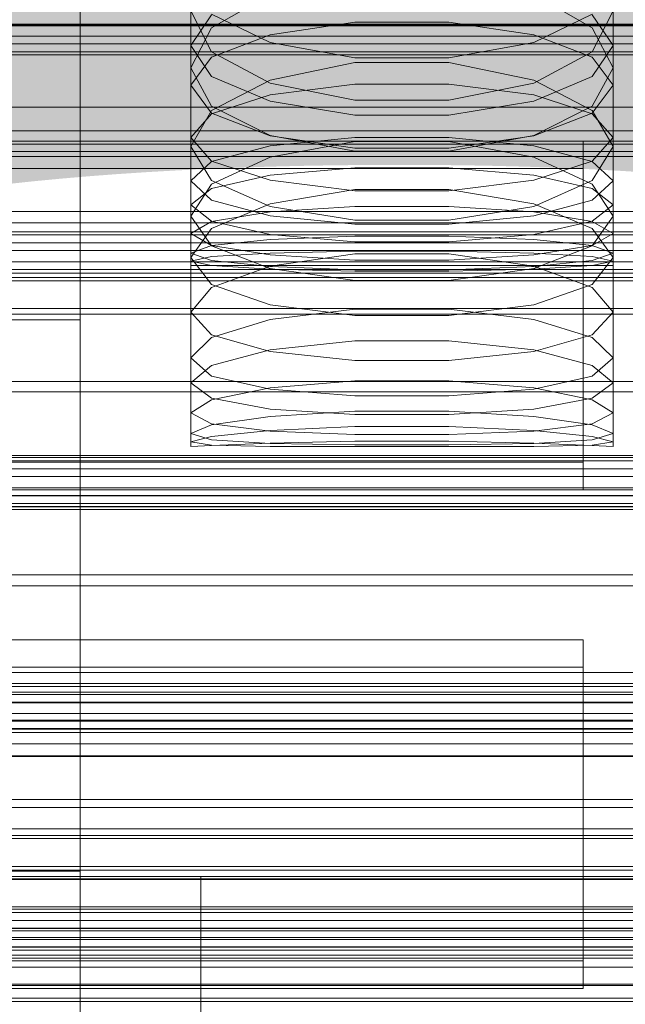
# Model space of a CAD drawing. Header units: millimetres. Extents: x -4738 to 65662, y -68080 to 6847.
# Tile 234 of 256: x 132 to 192, y -34723 to -34625. Entities that reach past the tile are written whole.
import ezdxf

# ---------------------------------------------------------------- set-up
doc = ezdxf.new("R2010")
doc.units = ezdxf.units.MM
for name, color, linetype, lineweight in [('COTAS_O', 1, 'Continuous', 0), ('COTAS_P', 1, 'Continuous', 0), ('frontal_briquetadora', 7, 'Continuous', 0), ('frontal_C01', 7, 'Continuous', 0), ('frontal_C02', 7, 'Continuous', 0), ('frontal_C03', 7, 'Continuous', 0), ('frontal_C04', 7, 'Continuous', 0), ('frontal_C05', 7, 'Continuous', 0), ('frontal_mezcladora', 7, 'Continuous', 0), ('frontal_secador', 7, 'Continuous', 0)]:
    doc.layers.add(name, color=color, linetype=linetype, lineweight=lineweight)
doc.dimstyles.new('R19_100', dxfattribs={"dimtxt": 250, "dimasz": 150, "dimexe": 150, "dimexo": 80, "dimgap": 100, "dimtad": 1, "dimtih": 1, "dimtoh": 1, "dimdsep": 46, "dimcen": 0.09, "dimadec": 0, "dimazin": 0, "dimtfac": 1, "dimtdec": 4, "dimtofl": 0, "dimtmove": 0, "dimatfit": 3, "dimfxl": 1, "dimtolj": 1, "dimtzin": 0, "dimarcsym": 0})

# ---------------------------------------------------------------- blocks, each defined once
blk = doc.blocks.new('DIM_R31_49')
at = {"layer": 'COTAS_P'}
for p, q in [((-150, -32300), (550, -32300)), ((550, -32300), (505, -32450)), ((550, -34900), (550, -32300)), ((550, -32300), (595, -32450)), ((550, -34900), (505, -34750)), ((550, -34900), (595, -34750)), ((-150, -34900), (550, -34900))]:
    blk.add_line(p, q, dxfattribs=at)
blk.add_text('2600 P', height=250, rotation=90, dxfattribs=at).set_placement((450, -33600))
blk = doc.blocks.new('DIM_R31_52')
at = {"layer": 'COTAS_O'}
for p, q in [((-650, -34200), (-500, -34155)), ((650, -34200), (500, -34155)), ((-650, -34900), (-650, -34200)), ((-650, -34200), (650, -34200)), ((-650, -34200), (-500, -34245)), ((650, -34200), (500, -34245)), ((650, -34900), (650, -34200))]:
    blk.add_line(p, q, dxfattribs=at)
blk.add_text('1300 O', height=250, dxfattribs=at).set_placement((0, -34100))
blk = doc.blocks.new('DIM_R31_57')
at = {"layer": 'COTAS_P'}
for p, q in [((-305, -34680), (395, -34680)), ((395, -34680), (350, -34830)), ((395, -36000), (395, -34680)), ((395, -34680), (440, -34830)), ((395, -36000), (350, -35850)), ((395, -36000), (440, -35850)), ((-305, -36000), (395, -36000))]:
    blk.add_line(p, q, dxfattribs=at)
blk.add_text('1320 P', height=250, rotation=90, dxfattribs=at).set_placement((295, -35340))

msp = doc.modelspace()

# ---------------------------------------------------------------- linework, layer by layer
at = {"layer": 'frontal_briquetadora'}
for p, q in [((149, -34613.318), (149, -34629.59)), ((191, -34613.318), (191, -34629.59)), ((149, -34620.762), (149, -34637.392)), ((191, -34620.762), (191, -34637.392)), ((156.906, -34622.259), (151.08, -34625.598)), ((188.92, -34625.598), (183.094, -34622.259)), ((151.08, -34627.982), (149, -34623.913)), ((151.08, -34624.303), (149, -34627.373)), ((151.08, -34624.249), (156.907, -34627.045)), ((183.093, -34627.045), (188.92, -34624.249)), ((191, -34623.913), (188.92, -34627.982)), ((191, -34627.373), (188.92, -34624.303)), ((151.08, -34625.598), (149, -34629.59)), ((156.907, -34626.287), (165.327, -34625.047)), ((165.327, -34625.047), (174.673, -34625.047)), ((174.673, -34625.047), (183.093, -34626.287)), ((191, -34629.59), (188.92, -34625.598)), ((151.08, -34628.522), (156.907, -34626.287)), ((183.093, -34626.287), (188.92, -34628.522)), ((149, -34627.373), (149, -34644.321)), ((149, -34627.373), (151.08, -34630.442)), ((156.907, -34627.045), (165.327, -34628.597)), ((174.673, -34628.597), (183.093, -34627.045)), ((188.92, -34630.442), (191, -34627.373)), ((191, -34627.373), (191, -34644.321)), ((149, -34631.309), (151.08, -34628.522)), ((156.906, -34631.109), (151.08, -34627.982)), ((165.327, -34628.597), (174.673, -34628.597)), ((188.92, -34627.982), (183.094, -34631.109)), ((188.92, -34628.522), (191, -34631.309)), ((149, -34629.59), (151.08, -34633.39)), ((165.326, -34629.063), (156.906, -34630.791)), ((174.674, -34629.063), (165.326, -34629.063)), ((183.094, -34630.791), (174.674, -34629.063)), ((188.92, -34633.39), (191, -34629.59)), ((151.08, -34630.442), (156.907, -34632.904)), ((183.093, -34632.904), (188.92, -34630.442)), ((149, -34631.309), (149, -34648.447)), ((151.08, -34634.097), (149, -34631.309)), ((156.906, -34630.791), (151.08, -34633.807)), ((165.326, -34632.791), (156.906, -34631.109)), ((156.907, -34632.248), (165.327, -34631.199)), ((165.327, -34631.199), (174.673, -34631.199)), ((174.673, -34631.199), (183.093, -34632.248)), ((183.094, -34631.109), (174.674, -34632.791)), ((188.92, -34633.807), (183.094, -34630.791)), ((191, -34631.309), (188.92, -34634.097)), ((191, -34631.309), (191, -34648.447)), ((151.08, -34634.139), (156.907, -34632.248)), ((183.093, -34632.248), (188.92, -34634.139)), ((151.08, -34633.39), (156.906, -34636.299)), ((156.907, -34632.904), (165.327, -34634.27)), ((174.674, -34632.791), (165.326, -34632.791)), ((174.673, -34634.27), (183.093, -34632.904)), ((183.094, -34636.299), (188.92, -34633.39)), ((151.08, -34633.807), (149, -34637.392)), ((149, -34636.498), (151.08, -34634.139)), ((156.907, -34636.332), (151.08, -34634.097)), ((165.327, -34634.27), (174.673, -34634.27)), ((188.92, -34634.097), (183.093, -34636.332)), ((191, -34637.392), (188.92, -34633.807)), ((188.92, -34634.139), (191, -34636.498)), ((149, -34636.498), (149, -34653.884)), ((149, -34636.498), (151.08, -34638.856)), ((156.906, -34636.299), (165.326, -34637.86)), ((165.327, -34637.572), (156.907, -34636.332)), ((165.327, -34636.493), (156.907, -34637.349)), ((174.673, -34636.493), (165.327, -34636.493)), ((183.093, -34636.332), (174.673, -34637.572)), ((183.093, -34637.349), (174.673, -34636.493)), ((174.674, -34637.86), (183.094, -34636.299)), ((188.92, -34638.856), (191, -34636.498)), ((191, -34636.498), (191, -34653.884)), ((151.08, -34640.781), (149, -34637.392)), ((156.907, -34637.349), (151.08, -34638.892)), ((156.906, -34638.466), (165.326, -34636.92)), ((165.326, -34636.92), (174.674, -34636.92)), ((174.674, -34636.92), (183.094, -34638.466)), ((188.92, -34638.892), (183.093, -34637.349)), ((191, -34637.392), (188.92, -34640.781)), ((151.08, -34641.151), (156.906, -34638.466)), ((165.326, -34637.86), (174.674, -34637.86)), ((174.673, -34637.572), (165.327, -34637.572)), ((183.094, -34638.466), (188.92, -34641.151)), ((151.08, -34638.892), (149, -34640.815)), ((151.08, -34638.856), (156.907, -34640.747)), ((183.093, -34640.747), (188.92, -34638.856)), ((191, -34640.815), (188.92, -34638.892)), ((151.08, -34641.573), (156.907, -34640.265)), ((156.907, -34640.265), (165.327, -34639.539)), ((165.327, -34639.539), (174.673, -34639.539)), ((174.673, -34639.539), (183.093, -34640.265)), ((183.093, -34640.265), (188.92, -34641.573)), ((149, -34640.815), (149, -34658.409)), ((149, -34640.815), (151.08, -34642.739)), ((149, -34644.321), (151.08, -34641.151)), ((156.906, -34643.357), (151.08, -34640.781)), ((156.907, -34640.747), (165.327, -34641.797)), ((174.673, -34641.797), (183.093, -34640.747)), ((188.92, -34640.781), (183.094, -34643.357)), ((188.92, -34642.739), (191, -34640.815)), ((188.92, -34641.151), (191, -34644.321)), ((191, -34640.815), (191, -34658.409)), ((149, -34643.204), (151.08, -34641.573)), ((165.326, -34641.675), (156.906, -34643.097)), ((174.674, -34641.675), (165.326, -34641.675)), ((165.327, -34641.797), (174.673, -34641.797)), ((183.094, -34643.097), (174.674, -34641.675)), ((188.92, -34641.573), (191, -34643.204)), ((149, -34643.204), (149, -34660.914)), ((151.08, -34644.835), (149, -34643.204)), ((151.08, -34642.739), (156.907, -34644.281)), ((156.906, -34643.097), (151.08, -34645.558)), ((165.326, -34644.733), (156.906, -34643.357)), ((156.907, -34643.905), (165.327, -34643.376)), ((165.327, -34643.376), (174.673, -34643.376)), ((174.673, -34643.376), (183.093, -34643.905)), ((183.094, -34643.357), (174.674, -34644.733)), ((183.093, -34644.281), (188.92, -34642.739)), ((188.92, -34645.558), (183.094, -34643.097)), ((191, -34643.204), (188.92, -34644.835)), ((191, -34643.204), (191, -34660.914)), ((151.08, -34647.291), (149, -34644.321)), ((151.08, -34644.859), (156.907, -34643.905)), ((156.907, -34644.281), (165.327, -34645.137)), ((174.673, -34645.137), (183.093, -34644.281)), ((183.093, -34643.905), (188.92, -34644.859)), ((191, -34644.321), (188.92, -34647.291)), ((149, -34646.048), (151.08, -34644.859)), ((156.907, -34646.144), (151.08, -34644.835)), ((174.674, -34644.733), (165.326, -34644.733)), ((165.327, -34645.137), (174.673, -34645.137)), ((188.92, -34644.835), (183.093, -34646.144)), ((188.92, -34644.859), (191, -34646.048)), ((151.08, -34645.558), (149, -34648.447)), ((149, -34646.048), (149, -34663.894)), ((149, -34646.048), (151.08, -34647.238)), ((165.327, -34646.869), (156.907, -34646.144)), ((165.327, -34646.325), (156.907, -34646.656)), ((174.673, -34646.325), (165.327, -34646.325)), ((183.093, -34646.144), (174.673, -34646.869)), ((183.093, -34646.656), (174.673, -34646.325)), ((191, -34648.447), (188.92, -34645.558)), ((188.92, -34647.238), (191, -34646.048)), ((191, -34646.048), (191, -34663.894)), ((151.08, -34647.254), (149, -34647.998)), ((156.907, -34646.656), (151.08, -34647.254)), ((151.08, -34647.238), (156.907, -34648.191)), ((156.906, -34649.528), (151.08, -34647.291)), ((174.673, -34646.869), (165.327, -34646.869)), ((188.92, -34647.254), (183.093, -34646.656)), ((183.093, -34648.191), (188.92, -34647.238)), ((188.92, -34647.291), (183.094, -34649.528)), ((191, -34647.998), (188.92, -34647.254)), ((149, -34647.998), (149, -34665.938)), ((149, -34647.998), (151.08, -34648.743)), ((151.08, -34648.352), (156.907, -34647.994)), ((165.326, -34648.069), (156.906, -34649.303)), ((156.907, -34647.994), (165.327, -34647.795)), ((156.907, -34648.191), (165.327, -34648.721)), ((174.674, -34648.069), (165.326, -34648.069)), ((165.327, -34647.795), (174.673, -34647.795)), ((174.673, -34647.795), (183.093, -34647.994)), ((174.673, -34648.721), (183.093, -34648.191)), ((183.094, -34649.303), (174.674, -34648.069)), ((183.093, -34647.994), (188.92, -34648.352)), ((188.92, -34648.743), (191, -34647.998)), ((191, -34647.998), (191, -34665.938)), ((149, -34648.799), (151.08, -34648.352)), ((149, -34648.447), (151.08, -34651.133)), ((149, -34648.799), (149, -34666.778)), ((151.08, -34649.246), (149, -34648.799)), ((149, -34649.25), (149, -34667.25)), ((149, -34649.25), (151.08, -34649.25)), ((151.08, -34648.743), (156.907, -34649.34)), ((156.907, -34649.605), (151.08, -34649.246)), ((151.08, -34649.25), (156.907, -34649.25)), ((156.906, -34649.303), (151.08, -34651.424)), ((156.907, -34649.25), (165.327, -34649.25)), ((165.327, -34648.721), (174.673, -34648.721)), ((165.327, -34649.25), (174.673, -34649.25)), ((174.673, -34649.25), (183.093, -34649.25)), ((183.093, -34649.34), (188.92, -34648.743)), ((188.92, -34649.246), (183.093, -34649.605)), ((183.093, -34649.25), (188.92, -34649.25)), ((188.92, -34651.424), (183.094, -34649.303)), ((188.92, -34648.352), (191, -34648.799)), ((188.92, -34651.133), (191, -34648.447)), ((191, -34648.799), (188.92, -34649.246)), ((188.92, -34649.25), (191, -34649.25)), ((191, -34648.799), (191, -34666.778)), ((191, -34649.25), (191, -34667.25)), ((165.326, -34650.715), (156.906, -34649.528)), ((156.907, -34649.34), (165.327, -34649.671)), ((165.327, -34649.804), (156.907, -34649.605)), ((165.327, -34649.671), (174.673, -34649.671)), ((174.673, -34649.804), (165.327, -34649.804)), ((174.673, -34649.671), (183.093, -34649.34)), ((183.093, -34649.605), (174.673, -34649.804)), ((183.094, -34649.528), (174.674, -34650.715)), ((151.08, -34651.133), (156.906, -34653.142)), ((174.674, -34650.715), (165.326, -34650.715)), ((183.094, -34653.142), (188.92, -34651.133)), ((151.08, -34651.424), (149, -34653.884)), ((191, -34653.884), (188.92, -34651.424)), ((156.906, -34653.142), (165.326, -34654.2)), ((174.674, -34654.2), (183.094, -34653.142)), ((151.08, -34656.141), (149, -34653.884)), ((156.906, -34654.607), (165.326, -34653.565)), ((165.326, -34653.565), (174.674, -34653.565)), ((165.326, -34654.2), (174.674, -34654.2)), ((174.674, -34653.565), (183.094, -34654.607)), ((191, -34653.884), (188.92, -34656.141)), ((151.08, -34656.382), (156.906, -34654.607)), ((183.094, -34654.607), (188.92, -34656.382)), ((156.906, -34657.802), (151.08, -34656.141)), ((188.92, -34656.141), (183.094, -34657.802)), ((149, -34658.409), (151.08, -34656.382)), ((165.326, -34656.722), (156.906, -34657.636)), ((174.674, -34656.723), (165.326, -34656.722)), ((183.094, -34657.636), (174.674, -34656.723)), ((188.92, -34656.382), (191, -34658.409)), ((156.906, -34657.636), (151.08, -34659.178)), ((165.326, -34658.667), (156.906, -34657.802)), ((183.094, -34657.802), (174.674, -34658.667)), ((188.92, -34659.178), (183.094, -34657.636)), ((151.08, -34660.23), (149, -34658.409)), ((174.674, -34658.667), (165.326, -34658.667)), ((191, -34658.409), (188.92, -34660.23)), ((151.08, -34659.178), (149, -34660.914)), ((191, -34660.914), (188.92, -34659.178)), ((149, -34660.914), (151.08, -34662.441)), ((156.906, -34661.54), (151.08, -34660.23)), ((165.326, -34660.692), (156.906, -34661.41)), ((174.674, -34660.692), (165.326, -34660.692)), ((183.094, -34661.41), (174.674, -34660.692)), ((188.92, -34660.23), (183.094, -34661.54)), ((188.92, -34662.441), (191, -34660.914)), ((156.906, -34661.41), (151.08, -34662.6)), ((165.326, -34662.209), (156.906, -34661.54)), ((183.094, -34661.54), (174.674, -34662.209)), ((188.92, -34662.6), (183.094, -34661.41)), ((151.08, -34662.6), (149, -34663.894)), ((151.08, -34662.441), (156.906, -34663.515)), ((174.674, -34662.209), (165.326, -34662.209)), ((183.094, -34663.515), (188.92, -34662.441)), ((191, -34663.894), (188.92, -34662.6)), ((151.08, -34664.979), (149, -34663.894)), ((156.906, -34663.515), (165.326, -34664.053)), ((156.906, -34664.254), (165.326, -34663.732)), ((165.326, -34663.732), (174.674, -34663.732)), ((174.674, -34664.053), (183.094, -34663.515)), ((174.674, -34663.732), (183.094, -34664.254)), ((191, -34663.894), (188.92, -34664.979)), ((151.08, -34665.088), (156.906, -34664.254)), ((165.326, -34664.053), (174.674, -34664.053)), ((183.094, -34664.254), (188.92, -34665.088)), ((149, -34665.938), (151.08, -34665.088)), ((151.08, -34666.577), (149, -34665.938)), ((156.906, -34665.696), (151.08, -34664.979)), ((156.906, -34665.629), (151.08, -34666.225)), ((165.326, -34665.239), (156.906, -34665.629)), ((165.326, -34666.036), (156.906, -34665.696)), ((174.674, -34665.239), (165.326, -34665.239)), ((183.094, -34665.629), (174.674, -34665.239)), ((183.094, -34665.696), (174.674, -34666.036)), ((188.92, -34664.979), (183.094, -34665.696)), ((188.92, -34666.225), (183.094, -34665.629)), ((188.92, -34665.088), (191, -34665.938)), ((191, -34665.938), (188.92, -34666.577)), ((151.08, -34666.225), (149, -34666.778)), ((149, -34666.778), (151.08, -34667.119)), ((156.906, -34666.937), (151.08, -34666.577)), ((156.906, -34666.906), (151.08, -34667.144)), ((165.326, -34666.715), (156.906, -34666.906)), ((174.674, -34666.036), (165.326, -34666.036)), ((174.674, -34666.715), (165.326, -34666.715)), ((183.094, -34666.906), (174.674, -34666.715)), ((188.92, -34666.577), (183.094, -34666.937)), ((188.92, -34667.144), (183.094, -34666.906)), ((191, -34666.778), (188.92, -34666.225)), ((188.92, -34667.119), (191, -34666.778)), ((151.08, -34667.144), (149, -34667.25)), ((151.08, -34667.119), (156.906, -34667.24)), ((165.326, -34667.078), (156.906, -34666.937)), ((156.906, -34667.24), (165.326, -34667.248)), ((174.674, -34667.078), (165.326, -34667.078)), ((165.326, -34667.248), (174.674, -34667.248)), ((183.094, -34666.937), (174.674, -34667.078)), ((174.674, -34667.248), (183.094, -34667.24)), ((183.094, -34667.24), (188.92, -34667.119)), ((191, -34667.25), (188.92, -34667.144)), ((-160, -34691.652), (200, -34691.652)), ((-160, -34692.717), (200, -34692.717)), ((200, -34695.288), (-160, -34695.288)), ((-160, -34698), (200, -34698)), ((200, -34698.08), (-160, -34698.08)), ((200, -34703.142), (-160, -34703.142))]:
    msp.add_line(p, q, dxfattribs=at)
at = {"layer": 'frontal_C01'}
for p, q in [((-425, -34635.858), (425, -34635.858)), ((-450, -34660.756), (450, -34660.756)), ((450, -34671.541), (-450, -34671.541)), ((450, -34694.46), (-450, -34694.46)), ((-450, -34705.245), (450, -34705.245))]:
    msp.add_line(p, q, dxfattribs=at)
at = {"layer": 'frontal_C02'}
for p, q in [((450, -34625.243), (-450, -34625.243)), ((425, -34625.415), (-425, -34625.415)), ((-450, -34637.165), (450, -34637.165)), ((-425, -34636.869), (425, -34636.869)), ((-559, -34638.399), (559, -34638.399))]:
    msp.add_line(p, q, dxfattribs=at)
at = {"layer": 'frontal_C03'}
for p, q in [((-1250, -34625.298), (1250, -34625.298)), ((1250, -34626.421), (-1250, -34626.421)), ((1250, -34627.185), (-1250, -34627.185)), ((1250, -34627.979), (-1250, -34627.979)), ((1250, -34628.296), (-1250, -34628.296)), ((1250, -34645.881), (-1250, -34645.881)), ((1250, -34646.197), (-1250, -34646.197)), ((1250, -34646.991), (-1250, -34646.991)), ((-1250, -34647.756), (1250, -34647.756)), ((1250, -34648.879), (-1250, -34648.879)), ((1250, -34649.643), (-1250, -34649.643)), ((1250, -34650.437), (-1250, -34650.437)), ((1250, -34650.753), (-1250, -34650.753)), ((1250, -34668.339), (-1250, -34668.339)), ((1250, -34668.655), (-1250, -34668.655)), ((1250, -34669.449), (-1250, -34669.449)), ((-1250, -34670.213), (1250, -34670.213)), ((1250, -34671.336), (-1250, -34671.336)), ((1250, -34672.1), (-1250, -34672.1)), ((1250, -34672.894), (-1250, -34672.894)), ((1250, -34673.211), (-1250, -34673.211)), ((1250, -34690.796), (-1250, -34690.796)), ((1250, -34691.113), (-1250, -34691.113)), ((1250, -34691.907), (-1250, -34691.907)), ((-1250, -34692.671), (1250, -34692.671)), ((1250, -34693.794), (-1250, -34693.794)), ((1250, -34694.558), (-1250, -34694.558)), ((1250, -34695.352), (-1250, -34695.352)), ((1250, -34695.668), (-1250, -34695.668)), ((-1575.677, -34696.815), (1575.677, -34696.815)), ((1250, -34705.923), (-1250, -34705.923)), ((1250, -34706.217), (-1250, -34706.217)), ((1250, -34709.382), (-1250, -34709.382)), ((1250, -34710.22), (-1250, -34710.22)), ((1250, -34713.254), (-1250, -34713.254)), ((1250, -34713.57), (-1250, -34713.57)), ((1250, -34714.364), (-1250, -34714.364)), ((-1699.4, -34715.169), (1699.4, -34715.169)), ((-1250, -34715.129), (1250, -34715.129)), ((1250, -34716.069), (-1250, -34716.069)), ((1250, -34716.251), (-1250, -34716.251)), ((1250, -34717.016), (-1250, -34717.016)), ((1250, -34717.322), (-1250, -34717.322)), ((1250, -34717.81), (-1250, -34717.81)), ((1250, -34718.126), (-1250, -34718.126)), ((1496, -34720.716), (-1496, -34720.716)), ((1496, -34720.834), (-1496, -34720.834)), ((1496, -34722.1), (-1496, -34722.1)), ((1496, -34722.435), (-1496, -34722.435))]:
    msp.add_line(p, q, dxfattribs=at)
at = {"layer": 'frontal_C04'}
for p, q in [((188, -34636.856), (-188, -34636.856)), ((188, -34668.805), (188, -34636.856)), ((188, -34636.856), (188, -34639.592)), ((-188, -34639.592), (188, -34639.592)), ((188, -34639.592), (188, -34671.541)), ((-188, -34668.805), (188, -34668.805)), ((188, -34668.805), (188, -34671.541)), ((188, -34671.541), (-188, -34671.541)), ((188, -34686.449), (-188, -34686.449)), ((188, -34718.398), (188, -34686.449)), ((188, -34686.449), (188, -34689.185)), ((-188, -34689.185), (188, -34689.185)), ((188, -34689.185), (188, -34721.134)), ((-188, -34718.398), (188, -34718.398)), ((188, -34718.398), (188, -34721.134)), ((188, -34721.134), (-188, -34721.134))]:
    msp.add_line(p, q, dxfattribs=at)
at = {"layer": 'frontal_C05'}
for p, q in [((-205, -34709), (245, -34709)), ((-205, -34713), (245, -34713)), ((-205, -34717), (245, -34717)), ((-185, -34717), (225, -34717)), ((-185, -34719), (225, -34719))]:
    msp.add_line(p, q, dxfattribs=at)
at = {"layer": 'frontal_mezcladora'}
for p, q in [((138, -34590), (138, -34654.654)), ((-420, -34637.898), (240, -34637.898)), ((130, -34654.654), (138, -34654.654)), ((138, -34654.654), (138, -34709.466)), ((-420, -34681.107), (240, -34681.107)), ((-625, -34710), (625, -34710)), ((130, -34709.466), (138, -34709.466)), ((138, -34709.466), (138, -34746.089)), ((150, -34710), (625, -34710)), ((150, -34730), (150, -34710)), ((-420, -34715.398), (240, -34715.398))]:
    msp.add_line(p, q, dxfattribs=at)
at = {"layer": 'frontal_secador'}
for p, q in [((-1360, -34633.5), (1360, -34633.5)), ((-1250, -34633.5), (1250, -34633.5)), ((1360, -34643.853), (-1360, -34643.853)), ((-1250, -34645), (1250, -34645)), ((-1400, -34650), (1400, -34650)), ((-1250, -34650), (1250, -34650)), ((1360, -34653.5), (-1360, -34653.5)), ((1250, -34654.076), (-1250, -34654.076)), ((1360, -34661.784), (-1360, -34661.784)), ((1360, -34668.141), (-1360, -34668.141)), ((1360, -34672.137), (-1360, -34672.137)), ((1360, -34673.5), (-1360, -34673.5)), ((1250, -34673.25), (-1250, -34673.25)), ((1250, -34689.715), (-1250, -34689.715)), ((1250, -34702.349), (-1250, -34702.349)), ((1250, -34710.291), (-1250, -34710.291)), ((1250, -34713), (-1250, -34713))]:
    msp.add_line(p, q, dxfattribs=at)

# ---------------------------------------------------------------- dimensions: what is measured, and where the dimension line sits
at = {"layer": 'COTAS_O'}
dim = msp.add_aligned_dim(p1=(-650, -34900), p2=(650, -34900), distance=700, text='<> O', dimstyle='R19_100', dxfattribs=at)
dim.commit()
dim.dimension.update_dxf_attribs({"geometry": 'DIM_R31_52', "text_midpoint": (0, -34200)})
at = {"layer": 'COTAS_P'}
for p1, p2, picture, middle in [((-150, -34900), (-150, -32300), 'DIM_R31_49', (550, -33600)), ((-305, -36000), (-305, -34680), 'DIM_R31_57', (395, -35340))]:
    dim = msp.add_aligned_dim(p1=p1, p2=p2, distance=-700, text='<> P', dimstyle='R19_100', dxfattribs=at)
    dim.commit()
    dim.dimension.update_dxf_attribs({"geometry": picture, "text_midpoint": middle})

doc.saveas('drawing.dxf')
